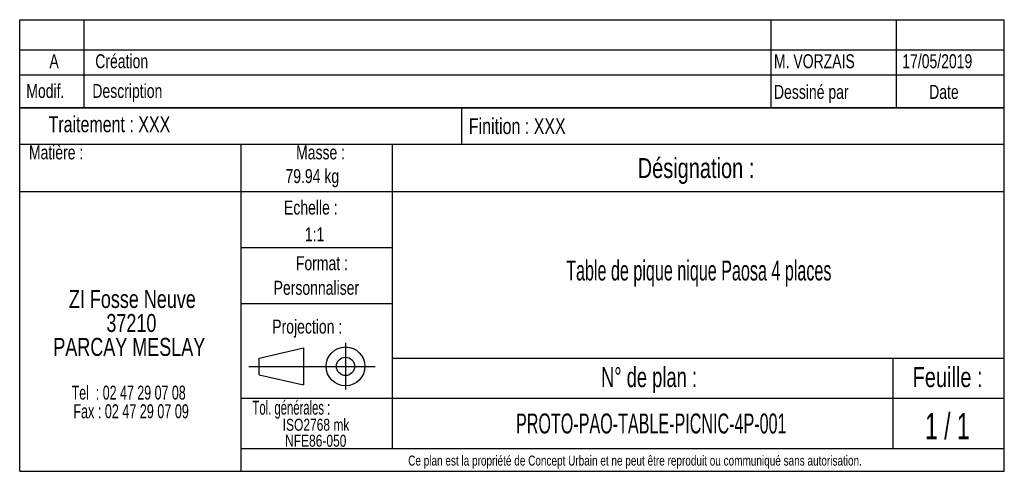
# Model space of a CAD drawing. Header units: millimetres. Extents: x 110 to 3241, y 69 to 2540.
# Tile 6 of 10: x 1739 to 1870, y 1498 to 1558. Entities that reach past the tile are written whole.
import ezdxf

# ---------------------------------------------------------------- set-up
doc = ezdxf.new("R2010")
doc.units = ezdxf.units.MM
doc.layers.add('FORMAT', color=7, linetype='Continuous')
doc.styles.add('SLDTEXTSTYLE0', font='TXT', dxfattribs={"width": 0.605})
doc.styles.add('SLDTEXTSTYLE1', font='TXT', dxfattribs={"width": 0.75})
doc.styles.add('SLDTEXTSTYLE2', font='TXT', dxfattribs={"width": 0.666667})
doc.styles.add('SLDTEXTSTYLE3', font='TXT', dxfattribs={"width": 0.675})
doc.styles.add('SLDTEXTSTYLE4', font='TXT', dxfattribs={"width": 0.65})
doc.styles.add('SLDTEXTSTYLE5', font='TXT', dxfattribs={"width": 0.6875})

# ---------------------------------------------------------------- blocks, each defined once
blk = doc.blocks.new('SW_NOTE_0')
at = {"layer": 'FORMAT', "color": 0, "attachment_point": 2}
for s, insert, char_height, style in [('ZI Fosse Neuve', (11.05, 3.07), 2.3813, 'SLDTEXTSTYLE1'), ('37210', (10.92, -0.11), 2.381, 'SLDTEXTSTYLE1'), ('PARCAY MESLAY', (10.64, -3.28), 2.3813, 'SLDTEXTSTYLE1'), ('Tel  : 02 47 29 07 08', (10.56, -9.61), 1.8521, 'SLDTEXTSTYLE2'), ('Fax : 02 47 29 07 09', (10.88, -12.08), 1.8521, 'SLDTEXTSTYLE3')]:
    blk.add_mtext(s, dxfattribs=dict(at, insert=insert, char_height=char_height, style=style))
blk = doc.blocks.new('SW_NOTE_0_1')
at = {"layer": 'FORMAT', "color": 0, "char_height": 1.587, "attachment_point": 2, "style": 'SLDTEXTSTYLE1'}
for s, insert in [('ISO2768 mk', (5.78, 2.05)), ('NFE86-050', (5.74, -0.07))]:
    blk.add_mtext(s, dxfattribs=dict(at, insert=insert))

msp = doc.modelspace()

# ---------------------------------------------------------------- linework, layer by layer
at = {"layer": 'FORMAT', "color": 7}
for p, q in [((1738.743, 1554.19), (1738.743, 1558.19)), ((1738.743, 1558.19), (1869.502, 1558.19)), ((1747.292, 1554.19), (1747.292, 1558.19)), ((1855.164, 1554.19), (1855.164, 1558.19)), ((1738.743, 1546.482), (1738.743, 1554.19)), ((1738.743, 1554.19), (1869.502, 1554.19)), ((1738.743, 1554.19), (1869.502, 1554.19)), ((1747.292, 1546.482), (1747.292, 1554.19)), ((1855.164, 1546.482), (1855.164, 1554.19)), ((1738.743, 1550.866), (1869.502, 1550.866)), ((1869.502, 1546.482), (1738.743, 1546.482)), ((1738.743, 1498.302), (1738.743, 1546.482)), ((1738.743, 1546.482), (1869.502, 1546.482)), ((1797.405, 1546.482), (1797.405, 1541.68)), ((1738.743, 1541.68), (1869.502, 1541.68)), ((1768.113, 1541.68), (1768.113, 1498.302)), ((1788.224, 1541.68), (1788.224, 1501.323)), ((1738.743, 1535.386), (1788.224, 1535.386)), ((1788.224, 1535.386), (1869.502, 1535.386)), ((1768.113, 1527.995), (1788.224, 1527.995)), ((1768.113, 1520.534), (1788.224, 1520.534)), ((1770.534, 1513.31), (1776.433, 1514.669)), ((1776.433, 1514.669), (1776.433, 1509.754)), ((1776.433, 1514.669), (1776.433, 1509.754)), ((1782.013, 1515.325), (1782.013, 1509.126)), ((1770.534, 1511.113), (1770.534, 1513.31)), ((1788.224, 1513.32), (1869.502, 1513.32)), ((1854.709, 1513.32), (1854.709, 1501.323)), ((1769.175, 1512.211), (1785.945, 1512.211)), ((1770.534, 1511.113), (1776.433, 1509.754)), ((1768.113, 1508.016), (1869.502, 1508.016)), ((1768.113, 1501.323), (1869.502, 1501.323))]:
    msp.add_line(p, q, dxfattribs=at)
at = {"layer": 'FORMAT'}
for p, q in [((1838.49, 1558.19), (1838.49, 1546.482)), ((1869.502, 1498.302), (1869.502, 1558.19)), ((1738.743, 1498.302), (1869.502, 1498.302))]:
    msp.add_line(p, q, dxfattribs=at)
at = {"layer": 'FORMAT', "color": 7}
for radius in [2.574, 1.214]:
    msp.add_circle((1782.013, 1512.211), radius, dxfattribs=at)

# ---------------------------------------------------------------- block references
at = {"layer": 'FORMAT'}
for name, p in [('SW_NOTE_0', (1742.657, 1519.271)), ('SW_NOTE_0_1', (1772.318, 1503.214))]:
    msp.add_blockref(name, p, dxfattribs=at)

# ---------------------------------------------------------------- texts
for s, insert, char_height, attachment_point, style in [('A', (1743.31, 1553.616), 1.852, 2, 'SLDTEXTSTYLE1'), ('Création', (1748.778, 1553.616), 1.8521, 1, 'SLDTEXTSTYLE1'), ('M. VORZAIS', (1838.913, 1553.614), 1.8521, 1, 'SLDTEXTSTYLE1'), ('17/05/2019', (1855.951, 1553.614), 1.8521, 1, 'SLDTEXTSTYLE1'), ('Modif.', (1739.621, 1549.668), 1.8521, 1, 'SLDTEXTSTYLE1'), ('Description', (1748.393, 1549.668), 1.85208, 1, 'SLDTEXTSTYLE1'), ('Dessiné par', (1838.913, 1549.543), 1.85208, 1, 'SLDTEXTSTYLE1'), ('Date', (1859.521, 1549.543), 1.8521, 1, 'SLDTEXTSTYLE1'), ('Traitement : XXX', (1742.578, 1545.387), 2.11667, 1, 'SLDTEXTSTYLE1'), ('Finition : XXX', (1798.392, 1545.133), 2.11667, 1, 'SLDTEXTSTYLE1'), ('Matière :', (1739.966, 1541.521), 1.8521, 1, 'SLDTEXTSTYLE1'), ('Masse :', (1778.701, 1541.521), 1.8521, 2, 'SLDTEXTSTYLE1'), ('Désignation :', (1828.56, 1539.841), 2.64583, 2, 'SLDTEXTSTYLE1'), ('79.94 kg', (1774.039, 1538.376), 1.8521, 1, 'SLDTEXTSTYLE1'), ('Echelle :', (1773.844, 1534.207), 1.8521, 1, 'SLDTEXTSTYLE1'), ('1:1', (1776.607, 1530.65), 1.8521, 1, 'SLDTEXTSTYLE1'), ('Format :', (1778.877, 1526.826), 1.8521, 2, 'SLDTEXTSTYLE1'), ('Table de pique nique Paosa 4 places', (1828.931, 1526.252), 2.64583, 2, 'SLDTEXTSTYLE0'), ('Personnaliser', (1778.145, 1523.561), 1.85208, 2, 'SLDTEXTSTYLE1'), ('Projection :', (1772.283, 1518.416), 1.85208, 1, 'SLDTEXTSTYLE1'), ('N° de plan :', (1822.318, 1512.112), 2.64583, 2, 'SLDTEXTSTYLE5'), ('Feuille :', (1861.973, 1512.112), 2.6458, 2, 'SLDTEXTSTYLE1'), ('Tol. générales :', (1769.661, 1507.664), 1.85208, 1, 'SLDTEXTSTYLE0'), ('PROTO-PAO-TABLE-PICNIC-4P-001', (1822.617, 1505.964), 2.64583, 2, 'SLDTEXTSTYLE0'), ('1 / 1', (1861.938, 1506.038), 3.5, 2, 'SLDTEXTSTYLE4'), ('Ce plan est la propriété de Concept Urbain et ne peut être reproduit ou communiqué sans autorisation.', (1820.463, 1500.385), 1.322917, 2, 'SLDTEXTSTYLE1')]:
    msp.add_mtext(s, dxfattribs=dict(at, insert=insert, char_height=char_height, attachment_point=attachment_point, style=style))

doc.saveas('drawing.dxf')
